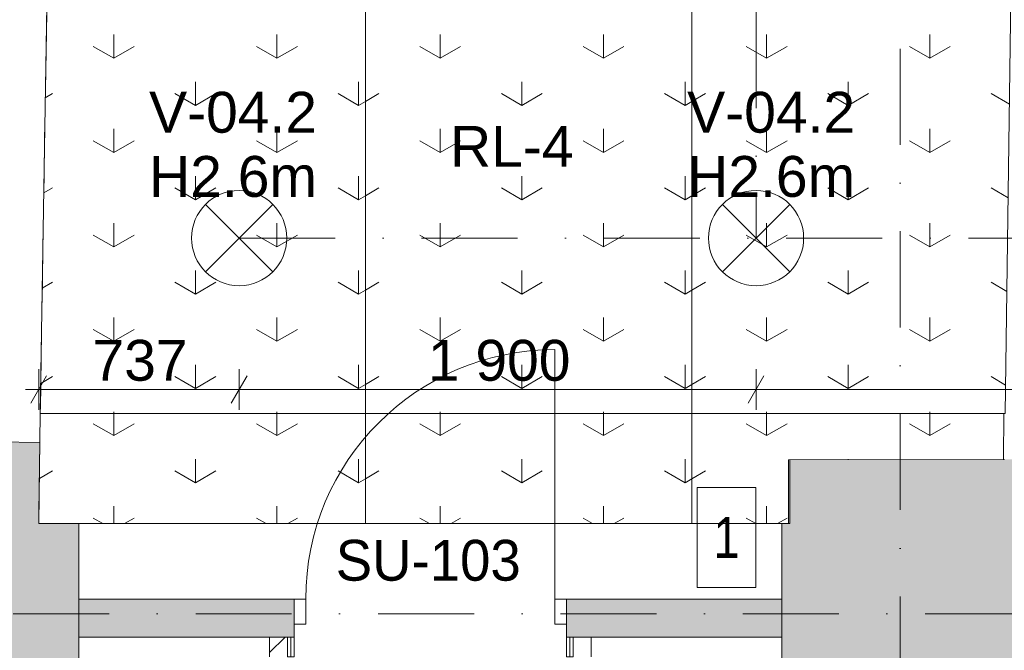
# Model space of a CAD drawing. Header units: millimetres. Extents: x -2532 to 181134, y -4151 to 53885.
# Tile 59 of 165: x 4455 to 8074, y 13761 to 16077. Entities that reach past the tile are written whole.
import ezdxf
from ezdxf.enums import TextEntityAlignment as Align

# ---------------------------------------------------------------- set-up
doc = ezdxf.new("R2010")
doc.units = ezdxf.units.MM
doc.header["$MEASUREMENT"] = 0
for name, pattern in [('Dot & Dashed', [670.277762, 352.777767, -176.388884, 0, -141.111112]), ('Hidden Line', [391.222223, 282.222223, -109]), ('Wipeout_Contour', [1000, 0, -1000])]:
    doc.linetypes.add(name, pattern=pattern)
for name, color, linetype in [('AR - Seinad SS 2', 7, 'Continuous'), ('AR - Seinad SS.ol', 7, 'Continuous'), ('AR - Teljed', 7, 'Continuous'), ('ARCHICAD Windows', 7, 'Continuous'), ('New_AR - Seinad SS 2', 7, 'Continuous'), ('New_ARCHICAD Door Markers', 7, 'Continuous'), ('New_SA - ripplaed', 7, 'Continuous'), ('SA - tähistused - laeviimistlus', 7, 'Continuous'), ('SA - tähistused - valgustus', 7, 'Continuous'), ('SA - valgustid', 7, 'Continuous'), ('Tsoonid - Neto', 7, 'Continuous')]:
    doc.layers.add(name, color=color, linetype=linetype)
for name, color, linetype, lineweight in [('AR - Seinad SS 2_Pen_No__221', 252, 'Continuous', 13), ('AR - Seinad SS.ol_Pen_No__221', 252, 'Continuous', 13), ('AR - Teljed_Pen_No__4', 8, 'Continuous', 13), ('ARCHICAD Doors_Pen_No__221', 252, 'Continuous', 13), ('ARCHICAD Windows_Pen_No__221', 252, 'Continuous', 13), ('ARCHICAD Zone Stamps_Pen_No__6', 7, 'Continuous', 5), ('Märkused - Muinsuskaitselised väärtused_Pen_No__20', 1, 'Continuous', 13), ('New_AR - Seinad SS 2_Pen_No__207', 5, 'Continuous', 13), ('New_ARCHICAD Door Markers_Pen_No__7', 7, 'Continuous', 13), ('New_ARCHICAD Doors_Pen_No__207', 5, 'Continuous', 13), ('New_SA - ripplaed_Pen_No__207', 5, 'Continuous', 9), ('SA - tähistused - laeviimistlus_Pen_No__211', 214, 'Continuous', 15), ('SA - tähistused - valgustus_Pen_No__105', 30, 'Continuous', 5), ('SA - valgustid_Pen_No__105', 30, 'Continuous', 5)]:
    doc.layers.add(name, color=color, linetype=linetype, lineweight=lineweight)
doc.styles.add('GENERATED_STYLE_1', font='txt')
doc.styles.add('GENERATED_STYLE_2', font='txt')
doc.styles.add('GENERATED_STYLE_3', font='txt')
doc.styles.add('GENERATED_STYLE_4', font='txt')
doc.dimstyles.new('GENERATED_STYLE__2', dxfattribs={"dimtxt": 150, "dimasz": 76, "dimexe": 0.18, "dimexo": 0.0625, "dimgap": 0.09, "dimtad": 1, "dimtih": 1, "dimtoh": 1, "dimdec": 0, "dimzin": 0, "dimdsep": 46, "dimtxsty": 'GENERATED_STYLE_3', "dimblk": 'ARROWHEAD_2', "dimblk1": 'ARROWHEAD_2', "dimblk2": 'ARROWHEAD_2', "dimcen": 0.09, "dimse1": 1, "dimse2": 1, "dimclrd": 256, "dimclre": 256, "dimclrt": 256, "dimadec": 0, "dimazin": 0, "dimtfac": 1, "dimtdec": 4, "dimtmove": 0, "dimatfit": 3, "dimfxl": 0, "dimtolj": 1, "dimtzin": 0, "dimarcsym": 0})
pattern_1 = [(90, (0, 0), (-600, 0), [86.603, -259.808]), (90, (300, 173.2), (-600, 0), [86.603, -259.808]), (30, (0, 0), (-300, 519.615), [86.603, -259.808]), (30, (0, 346.4), (-300, 519.615), [86.603, -259.808]), (150, (0, 0), (300, 519.615), [86.603, -259.808]), (150, (0, 346.4), (300, 519.615), [86.603, -259.808])]
pattern_2 = [(0, (0, 0), (0, 75), [0, -75])]
pattern_3 = [(45, (0, 0), (-159.099, 159.099), []), (45, (-53.03, 53.03), (-159.099, 159.099), [])]

# ---------------------------------------------------------------- blocks, each defined once
blk = doc.blocks.new('Slab_202_1', base_point=(8070.5, 14461.7))
at = {"layer": 'New_SA - ripplaed_Pen_No__207', "linetype": 'Continuous'}
h = blk.add_hatch(dxfattribs=at)
h.set_pattern_fill('Grass_0001', color=256, style=0, pattern_type=2)
h.set_pattern_definition(pattern_1)
h.paths.add_polyline_path([(8070.5, 14461.7), (8072.8, 14631.1), (6925.4, 14631.1), (6925.4, 14226.2), (7280.7, 14226.2), (7280.4, 14460.6)])
at = {"layer": 'New_SA - ripplaed_Pen_No__207', "linetype": 'Continuous', "flags": 128}
blk.add_lwpolyline([(8070.5, 14461.7), (8072.8, 14631.1), (6925.4, 14631.1), (6925.4, 14226.2), (7280.7, 14226.2), (7280.4, 14460.6)], close=True, dxfattribs=at)
blk = doc.blocks.new('Slab_203_1', base_point=(6925.4, 14226.2))
at = {"layer": 'New_SA - ripplaed_Pen_No__207', "linetype": 'Continuous'}
h = blk.add_hatch(dxfattribs=at)
h.set_pattern_fill('Grass_0001', color=256, style=0, pattern_type=2)
h.set_pattern_definition(pattern_1)
h.paths.add_polyline_path([(6925.4, 14226.2), (6925.4, 14631.1), (5725.4, 14631.1), (5725.4, 14226.2)])
at = {"layer": 'New_SA - ripplaed_Pen_No__207', "linetype": 'Continuous', "flags": 128}
blk.add_lwpolyline([(6925.4, 14226.2), (6925.4, 14631.1), (5725.4, 14631.1), (5725.4, 14226.2)], close=True, dxfattribs=at)
blk = doc.blocks.new('Slab_204_1', base_point=(4559.2, 16431.1))
at = {"layer": 'New_SA - ripplaed_Pen_No__207', "linetype": 'Continuous'}
h = blk.add_hatch(dxfattribs=at)
h.set_pattern_fill('Grass_0001', color=256, style=0, pattern_type=2)
h.set_pattern_definition(pattern_1)
h.paths.add_polyline_path([(4559.2, 16431.1), (4530.4, 14631.1), (5725.4, 14631.1), (5725.4, 16431.1), (5343.2, 16431.1)])
at = {"layer": 'New_SA - ripplaed_Pen_No__207', "linetype": 'Continuous', "flags": 128}
blk.add_lwpolyline([(4559.2, 16431.1), (4530.4, 14631.1), (5725.4, 14631.1), (5725.4, 16431.1), (5343.2, 16431.1)], close=True, dxfattribs=at)
blk = doc.blocks.new('Slab_205_1', base_point=(5725.4, 14631.1))
at = {"layer": 'New_SA - ripplaed_Pen_No__207', "linetype": 'Continuous'}
h = blk.add_hatch(dxfattribs=at)
h.set_pattern_fill('Grass_0001', color=256, style=0, pattern_type=2)
h.set_pattern_definition(pattern_1)
h.paths.add_polyline_path([(5725.4, 14631.1), (6925.4, 14631.1), (6925.4, 16431.1), (5725.4, 16431.1)])
at = {"layer": 'New_SA - ripplaed_Pen_No__207', "linetype": 'Continuous', "flags": 128}
blk.add_lwpolyline([(5725.4, 14631.1), (6925.4, 14631.1), (6925.4, 16431.1), (5725.4, 16431.1)], close=True, dxfattribs=at)
blk = doc.blocks.new('Slab_206_1', base_point=(6925.4, 14631.1))
at = {"layer": 'New_SA - ripplaed_Pen_No__207', "linetype": 'Continuous'}
h = blk.add_hatch(dxfattribs=at)
h.set_pattern_fill('Grass_0001', color=256, style=0, pattern_type=2)
h.set_pattern_definition(pattern_1)
h.paths.add_polyline_path([(6925.4, 14631.1), (8077.5, 14631.1), (8101.5, 16431.1), (6925.4, 16431.1)])
at = {"layer": 'New_SA - ripplaed_Pen_No__207', "linetype": 'Continuous', "flags": 128}
blk.add_lwpolyline([(6925.4, 14631.1), (8077.5, 14631.1), (8101.5, 16431.1), (6925.4, 16431.1)], close=True, dxfattribs=at)
blk = doc.blocks.new('Slab_207_1', base_point=(4525.4, 14226.2))
at = {"layer": 'New_SA - ripplaed_Pen_No__207', "linetype": 'Continuous'}
h = blk.add_hatch(dxfattribs=at)
h.set_pattern_fill('Grass_0001', color=256, style=0, pattern_type=2)
h.set_pattern_definition(pattern_1)
h.paths.add_polyline_path([(4525.4, 14226.2), (5725.4, 14226.2), (5725.4, 14631.1), (4530.4, 14631.1)])
at = {"layer": 'New_SA - ripplaed_Pen_No__207', "linetype": 'Continuous', "flags": 128}
blk.add_lwpolyline([(4525.4, 14226.2), (5725.4, 14226.2), (5725.4, 14631.1), (4530.4, 14631.1)], close=True, dxfattribs=at)
blk = doc.blocks.new('New Door 9')
at = {"layer": 'ARCHICAD Doors_Pen_No__221', "linetype": 'Continuous'}
blk.add_hatch(color=256, dxfattribs=at).paths.add_polyline_path([(1104.8, -170), (-1104.8, -170), (-1104.8, -620), (1104.8, -620)])
for p, q in [((-1104.8, -170), (-1104.8, 0)), ((1104.8, 0), (1104.8, -170)), ((1104.8, -170), (-1104.8, -170)), ((-1104.8, -620), (1104.8, -620))]:
    blk.add_line(p, q, dxfattribs=at)
blk = doc.blocks.new('Wall_20_1', base_point=(1736.4, 14266.2))
at = {"layer": 'AR - Seinad SS.ol_Pen_No__221', "linetype": 'Continuous'}
for points in [[(1747.5, 13646.2), (1747.5, 14266.2), (1736.4, 14266.2), (1735.7, 13646.2)], [(4524.6, 13646.2), (4524.6, 14266.2), (3957.2, 14266.2), (3957.2, 13646.2)]]:
    blk.add_hatch(color=256, dxfattribs=at).paths.add_polyline_path(points)
at = {"layer": 'AR - Seinad SS.ol_Pen_No__221', "linetype": 'Continuous', "flags": 128}
for points in [[(1747.5, 14266.2), (1736.4, 14266.2)], [(4074.5, 14266.2), (3957.2, 14266.2)], [(4524.6, 14226.2), (4524.6, 14266.2)], [(1735.7, 13646.2), (1747.5, 13646.2)], [(3957.2, 13646.2), (4524.6, 13646.2)]]:
    blk.add_lwpolyline(points, dxfattribs=at)
at = {"layer": 'ARCHICAD Doors_Pen_No__221', "linetype": 'Continuous', "zscale": 1000, "rotation": 180}
blk.add_blockref('New Door 9', (2852.3, 13646.2), dxfattribs=at)
blk = doc.blocks.new('Ellipse Top Window Opening 22')
at = {"layer": 'ARCHICAD Windows_Pen_No__221', "linetype": 'Hidden Line'}
for p, q in [((-985, 450), (985, 450)), ((-985, 0), (985, 0))]:
    blk.add_line(p, q, dxfattribs=at)
at = {"layer": 'ARCHICAD Windows_Pen_No__221', "linetype": 'Continuous'}
for p, q in [((-985, 0), (-985, 450)), ((985, 0), (985, 450))]:
    blk.add_line(p, q, dxfattribs=at)
blk = doc.blocks.new('Wall_21_1', base_point=(4524.6, 14266.2))
at = {"layer": 'AR - Seinad SS.ol_Pen_No__221', "linetype": 'Continuous'}
for points in [[(4115, 16796.4), (4110.2, 16501), (4560.2, 16493.8), (4565, 16794.6)], [(4074.5, 14266.2), (4524.6, 14266.2), (4528.7, 14524), (4078.8, 14531.2)]]:
    blk.add_hatch(color=256, dxfattribs=at).paths.add_polyline_path(points)
for p, q in [((4560.2, 16493.8), (4110.2, 16501)), ((4528.7, 14524), (4078.8, 14531.2))]:
    blk.add_line(p, q, dxfattribs=at)
at = {"layer": 'AR - Seinad SS.ol_Pen_No__221', "linetype": 'Continuous', "flags": 128}
for points in [[(4115, 16796.4), (4110.2, 16501)], [(4560.2, 16493.8), (4565, 16794.6)], [(4078.8, 14531.2), (4074.5, 14266.2)], [(4524.6, 14266.2), (4528.7, 14524)]]:
    blk.add_lwpolyline(points, dxfattribs=at)
at = {"layer": 'ARCHICAD Windows', "linetype": 'Continuous', "xscale": -1, "zscale": 1000, "rotation": 89.08446811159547}
blk.add_blockref('Ellipse Top Window Opening 22', (4544.4, 15508.9), dxfattribs=at)
blk = doc.blocks.new('New Door 6')
at = {"layer": 'ARCHICAD Doors_Pen_No__221', "linetype": 'Continuous'}
for p, q in [((-1292.5, 0), (-1292.5, -580)), ((1292.5, -580), (1292.5, 0))]:
    blk.add_line(p, q, dxfattribs=at)
blk = doc.blocks.new('Wall_22_1', base_point=(4524.6, 14266.2))
at = {"layer": 'AR - Seinad SS.ol_Pen_No__221', "linetype": 'Continuous'}
for points in [[(4671.7, 13646.2), (4671.7, 14226.2), (4524.6, 14226.2), (4524.6, 13646.2)], [(7286.3, 13646.2), (7285.5, 14226.2), (7256.6, 14226.2), (7256.6, 13646.2)]]:
    blk.add_hatch(color=256, dxfattribs=at).paths.add_polyline_path(points)
at = {"layer": 'AR - Seinad SS.ol_Pen_No__221', "linetype": 'Continuous', "flags": 128}
for points in [[(4671.7, 14226.2), (4524.6, 14226.2)], [(7285.5, 14226.2), (7256.6, 14226.2)], [(4524.6, 13646.2), (4671.7, 13646.2)], [(7256.6, 13646.2), (7286.3, 13646.2)]]:
    blk.add_lwpolyline(points, dxfattribs=at)
at = {"layer": 'ARCHICAD Doors_Pen_No__221', "linetype": 'Continuous', "xscale": -1, "zscale": 1000}
blk.add_blockref('New Door 6', (5964.1, 14226.2), dxfattribs=at)
blk = doc.blocks.new('D Marker 22[1]_1', base_point=(5964.1, 13949.2))
at = {"layer": 'New_ARCHICAD Door Markers_Pen_No__7', "style": 'GENERATED_STYLE_1'}
blk.add_attdef('AC_WIDO_ID', text='', height=150, dxfattribs=at).set_placement((5616.5, 13971.6), align=Align.BOTTOM_LEFT)
blk = doc.blocks.new('Door 22[1]_1')
at = {"layer": 'New_ARCHICAD Doors_Pen_No__207', "linetype": 'Continuous'}
for p, q in [((6422.1, 13949.2), (6422.1, 14865.2)), ((5464.1, 13949.2), (5427.1, 13949.2)), ((5464.1, 13949.2), (5427.1, 13949.2)), ((5506.1, 13949.2), (5464.1, 13949.2)), ((5464.1, 13949.2), (5464.1, 13857.2)), ((5464.1, 13949.2), (5464.1, 13857.2)), ((5464.1, 13949.2), (5464.1, 13857.2)), ((5506.1, 13857.2), (5506.1, 13949.2)), ((6464.1, 13949.2), (6422.1, 13949.2)), ((6422.1, 13949.2), (6422.1, 13857.2)), ((6464.1, 13857.2), (6464.1, 13949.2)), ((6464.1, 13949.2), (6464.1, 13857.2)), ((6464.1, 13949.2), (6464.1, 13857.2)), ((6464.1, 13949.2), (6501.1, 13949.2)), ((6464.1, 13949.2), (6501.1, 13949.2)), ((5464.1, 13857.2), (5506.1, 13857.2)), ((5464.1, 13857.2), (5464.1, 13809.2)), ((6422.1, 13857.2), (6464.1, 13857.2)), ((6464.1, 13857.2), (6464.1, 13809.2))]:
    blk.add_line(p, q, dxfattribs=at)
blk.add_arc((6422.1, 13949.2), 916, 90, 180, dxfattribs=at)
at = {"layer": 'New_ARCHICAD Door Markers'}
ref = blk.add_blockref('D Marker 22[1]_1', (5964.1, 13949.2), dxfattribs=at)
ref.add_attrib('AC_WIDO_ID', 'SU-103', dxfattribs={"layer": 'New_ARCHICAD Door Markers_Pen_No__7', "color": 7, "height": 150, "style": 'GENERATED_STYLE_1'}).set_placement((5616.5, 13971.6), align=Align.BOTTOM_LEFT)
blk = doc.blocks.new('Wall_24_1', base_point=(4671.7, 13809.2))
at = {"layer": 'AR - Seinad SS 2_Pen_No__221', "linetype": 'Continuous'}
for points in [[(4671.7, 13809.2), (5464.1, 13809.2), (5464.1, 13949.2), (4671.7, 13949.2)], [(6464.1, 13949.2), (6464.1, 13809.2), (7256.6, 13809.2), (7256.6, 13949.2)]]:
    blk.add_hatch(color=256, dxfattribs=at).paths.add_polyline_path(points)
for p, q in [((5464.1, 13949.2), (5427.1, 13949.2)), ((5464.1, 13949.2), (5464.1, 13857.2)), ((6464.1, 13949.2), (6501.1, 13949.2)), ((6464.1, 13949.2), (6464.1, 13857.2)), ((5464.1, 13857.2), (5464.1, 13809.2)), ((6464.1, 13857.2), (6464.1, 13809.2))]:
    blk.add_line(p, q, dxfattribs=at)
at = {"layer": 'AR - Seinad SS 2_Pen_No__221', "linetype": 'Continuous', "flags": 128}
for points in [[(5464.1, 13949.2), (4671.7, 13949.2)], [(4671.7, 13949.2), (4671.7, 13809.2)], [(7256.6, 13949.2), (6464.1, 13949.2)], [(7256.6, 13809.2), (7256.6, 13949.2)], [(4671.7, 13809.2), (5464.1, 13809.2)], [(6464.1, 13809.2), (7256.6, 13809.2)]]:
    blk.add_lwpolyline(points, dxfattribs=at)
at = {"layer": 'New_ARCHICAD Doors_Pen_No__207', "linetype": 'Continuous'}
blk.add_blockref('Door 22[1]_1', (0, 0), dxfattribs=at)
blk = doc.blocks.new('Wall_25_1', base_point=(7286.3, 13646.2))
at = {"layer": 'AR - Seinad SS.ol_Pen_No__221', "linetype": 'Continuous'}
blk.add_hatch(color=256, dxfattribs=at).paths.add_polyline_path([(7286.3, 13646.2), (8796.5, 13648.3), (8795.4, 14462.7), (7285.1, 14460.6)])
at = {"layer": 'AR - Seinad SS.ol_Pen_No__221', "linetype": 'Continuous', "flags": 128}
for points in [[(8075.3, 14461.7), (7285.1, 14460.6)], [(7285.1, 14460.6), (7285.5, 14226.2)], [(8795.5, 14368.3), (8795.4, 14462.7)], [(7286.3, 13646.2), (7392, 13646.3)], [(7962, 13647.1), (8796.5, 13648.3)]]:
    blk.add_lwpolyline(points, dxfattribs=at)
blk = doc.blocks.new('Wall_319_1', base_point=(5373.1, 13737.2))
at = {"linetype": 'Wipeout_Contour', "ltscale": 59260.294509}
blk.add_wipeout([(5464.1, 13737.2), (5464.1, 13809.2), (5451.1, 13809.2), (5451.1, 13737.2)], dxfattribs=at).dxf.layer = 'New_AR - Seinad SS 2'
at = {"layer": 'New_AR - Seinad SS 2_Pen_No__207', "linetype": 'Continuous'}
h = blk.add_hatch(dxfattribs=at)
h.set_pattern_fill('Gypsum_0001', color=256, style=0, pattern_type=2)
h.set_pattern_definition(pattern_2)
h.paths.add_polyline_path([(5464.1, 13737.2), (5464.1, 13809.2), (5451.1, 13809.2), (5451.1, 13737.2)])
at = {"linetype": 'Wipeout_Contour', "ltscale": 59241.892727}
blk.add_wipeout([(5451.1, 13737.2), (5451.1, 13809.2), (5439.1, 13809.2), (5439.1, 13737.2)], dxfattribs=at).dxf.layer = 'New_AR - Seinad SS 2'
at = {"layer": 'New_AR - Seinad SS 2_Pen_No__207', "linetype": 'Continuous'}
h = blk.add_hatch(dxfattribs=at)
h.set_pattern_fill('Gypsum_0001', color=256, style=0, pattern_type=2)
h.set_pattern_definition(pattern_2)
h.paths.add_polyline_path([(5451.1, 13737.2), (5451.1, 13809.2), (5439.1, 13809.2), (5439.1, 13737.2)])
at = {"layer": 'New_AR - Seinad SS 2_Pen_No__207', "linetype": 'Continuous', "flags": 128}
blk.add_lwpolyline([(5464.1, 13737.2), (5464.1, 13809.2)], dxfattribs=at)
at = {"linetype": 'Wipeout_Contour', "ltscale": 59184.838184}
blk.add_wipeout([(5439.1, 13737.2), (5439.1, 13809.2), (5373.1, 13809.2), (5373.1, 13737.2)], dxfattribs=at).dxf.layer = 'New_AR - Seinad SS 2'
at = {"layer": 'New_AR - Seinad SS 2_Pen_No__207', "linetype": 'Continuous'}
h = blk.add_hatch(dxfattribs=at)
h.set_pattern_fill('Steel_0001', color=256, style=0, pattern_type=2)
h.set_pattern_definition(pattern_3)
h.paths.add_polyline_path([(5439.1, 13737.2), (5439.1, 13809.2), (5373.1, 13809.2), (5373.1, 13737.2)])
for p, q in [((5439.1, 13737.2), (5439.1, 13809.2)), ((5451.1, 13737.2), (5451.1, 13809.2))]:
    blk.add_line(p, q, dxfattribs=at)
at = {"layer": 'New_AR - Seinad SS 2_Pen_No__207', "linetype": 'Continuous', "flags": 128}
for points in [[(5464.1, 13809.2), (5373.1, 13809.2)], [(5373.1, 13809.2), (5373.1, 13737.2)], [(5439.1, 13737.2), (5464.1, 13737.2)]]:
    blk.add_lwpolyline(points, dxfattribs=at)
blk = doc.blocks.new('Wall_321_1', base_point=(6555.1, 13737.2))
at = {"linetype": 'Wipeout_Contour', "ltscale": 60869.67259}
blk.add_wipeout([(6464.1, 13809.2), (6464.1, 13737.2), (6477.1, 13737.2), (6477.1, 13809.2)], dxfattribs=at).dxf.layer = 'New_AR - Seinad SS 2'
at = {"layer": 'New_AR - Seinad SS 2_Pen_No__207', "linetype": 'Continuous'}
h = blk.add_hatch(dxfattribs=at)
h.set_pattern_fill('Gypsum_0001', color=256, style=0, pattern_type=2)
h.set_pattern_definition(pattern_2)
h.paths.add_polyline_path([(6464.1, 13809.2), (6464.1, 13737.2), (6477.1, 13737.2), (6477.1, 13809.2)])
at = {"linetype": 'Wipeout_Contour', "ltscale": 60890.949498}
blk.add_wipeout([(6477.1, 13809.2), (6477.1, 13737.2), (6489.1, 13737.2), (6489.1, 13809.2)], dxfattribs=at).dxf.layer = 'New_AR - Seinad SS 2'
at = {"layer": 'New_AR - Seinad SS 2_Pen_No__207', "linetype": 'Continuous'}
h = blk.add_hatch(dxfattribs=at)
h.set_pattern_fill('Gypsum_0001', color=256, style=0, pattern_type=2)
h.set_pattern_definition(pattern_2)
h.paths.add_polyline_path([(6477.1, 13809.2), (6477.1, 13737.2), (6489.1, 13737.2), (6489.1, 13809.2)])
at = {"layer": 'New_AR - Seinad SS 2_Pen_No__207', "linetype": 'Continuous', "flags": 128}
blk.add_lwpolyline([(6464.1, 13809.2), (6464.1, 13737.2)], dxfattribs=at)
at = {"linetype": 'Wipeout_Contour', "ltscale": 60957.662843}
blk.add_wipeout([(6489.1, 13809.2), (6489.1, 13737.2), (6555.1, 13737.2), (6555.1, 13809.2)], dxfattribs=at).dxf.layer = 'New_AR - Seinad SS 2'
at = {"layer": 'New_AR - Seinad SS 2_Pen_No__207', "linetype": 'Continuous'}
h = blk.add_hatch(dxfattribs=at)
h.set_pattern_fill('Steel_0001', color=256, style=0, pattern_type=2)
h.set_pattern_definition(pattern_3)
h.paths.add_polyline_path([(6489.1, 13809.2), (6489.1, 13737.2), (6555.1, 13737.2), (6555.1, 13809.2)])
for p, q in [((6477.1, 13809.2), (6477.1, 13737.2)), ((6489.1, 13809.2), (6489.1, 13737.2))]:
    blk.add_line(p, q, dxfattribs=at)
at = {"layer": 'New_AR - Seinad SS 2_Pen_No__207', "linetype": 'Continuous', "flags": 128}
for points in [[(6555.1, 13809.2), (6464.1, 13809.2)], [(6555.1, 13737.2), (6555.1, 13809.2)], [(6464.1, 13737.2), (6489.1, 13737.2)]]:
    blk.add_lwpolyline(points, dxfattribs=at)
blk = doc.blocks.new('Standard grid marker')
at = {"layer": 'AR - Teljed_Pen_No__4', "linetype": 'Dot & Dashed'}
blk.add_line((1000, 0), (44867.9, 0), dxfattribs=at)
at = {"layer": 'AR - Teljed_Pen_No__4', "style": 'GENERATED_STYLE_1'}
for tag, p in [('AC_MarkerText_1_0', (-300, 14.3)), ('AC_MarkerText_1_1', (46167.9, 14.3))]:
    blk.add_attdef(tag, text='', height=250, dxfattribs=at).set_placement(p, align=Align.MIDDLE_CENTER)
blk = doc.blocks.new('Standard grid marker_5')
at = {"layer": 'AR - Teljed_Pen_No__4', "linetype": 'Dot & Dashed'}
blk.add_line((1000, 0), (22784, 0), dxfattribs=at)
at = {"layer": 'AR - Teljed_Pen_No__4', "style": 'GENERATED_STYLE_1'}
blk.add_attdef('AC_MarkerText_1', text='', height=250, rotation=270, dxfattribs=at).set_placement((-300, 12.1), align=Align.MIDDLE_CENTER)
blk = doc.blocks.new('Pendant Lamp 22')
at = {"layer": 'SA - valgustid_Pen_No__105', "linetype": 'Continuous'}
for p, q in [((-123.7, 123.7), (123.7, -123.7)), ((-123.7, -123.7), (123.7, 123.7))]:
    blk.add_line(p, q, dxfattribs=at)
for start, end in [(0, 180), (180, 0)]:
    blk.add_arc((0, 0), 175, start, end, dxfattribs=at)
blk = doc.blocks.new('*D2161')
at = {"layer": 'SA - tähistused - valgustus_Pen_No__105', "linetype": 'Continuous'}
for p, q in [((4553.4, 14768.8), (4495.7, 14668.8)), ((4524.6, 14643.8), (4524.6, 14793.8)), ((5290.3, 14768.8), (5232.6, 14668.8)), ((5261.5, 14643.8), (5261.5, 14793.8)), ((4475.7, 14718.8), (4524.6, 14718.8)), ((4524.6, 14718.8), (5261.5, 14718.8))]:
    blk.add_line(p, q, dxfattribs=at)
at = {"layer": 'SA - tähistused - valgustus_Pen_No__105', "insert": (4722.3, 14748.8), "char_height": 150, "attachment_point": 7, "style": 'GENERATED_STYLE_3'}
blk.add_mtext('\\A1;{\\pql;\\fArial|b0|i0|c0|p34;737}', dxfattribs=at)
blk = doc.blocks.new('ARROWHEAD_2')
at = {"linetype": 'Continuous'}
for p, q in [((-0.378, -0.655), (0.378, 0.655)), ((0, 0), (-1, 0))]:
    blk.add_line(p, q, dxfattribs=at)
blk = doc.blocks.new('*D2162')
at = {"layer": 'SA - tähistused - valgustus_Pen_No__105', "linetype": 'Continuous'}
for p, q in [((5290.3, 14768.8), (5232.6, 14668.8)), ((5261.5, 14643.8), (5261.5, 14793.8)), ((7190.3, 14768.8), (7132.6, 14668.8)), ((7161.5, 14643.8), (7161.5, 14793.8)), ((5261.5, 14718.8), (7161.5, 14718.8))]:
    blk.add_line(p, q, dxfattribs=at)
at = {"layer": 'SA - tähistused - valgustus_Pen_No__105', "insert": (5955, 14748.8), "char_height": 150, "attachment_point": 7, "style": 'GENERATED_STYLE_3'}
blk.add_mtext('\\A1;{\\pql;\\fArial|b0|i0|c0|p34;1\xa0900}', dxfattribs=at)
blk = doc.blocks.new('*D2163')
at = {"layer": 'SA - tähistused - valgustus_Pen_No__105', "linetype": 'Continuous'}
for p, q in [((7190.3, 14768.8), (7132.6, 14668.8)), ((7161.5, 14643.8), (7161.5, 14793.8)), ((10290.8, 14768.8), (10233.1, 14668.8)), ((10262, 14643.8), (10262, 14793.8)), ((7161.5, 14718.8), (10262, 14718.8))]:
    blk.add_line(p, q, dxfattribs=at)
at = {"layer": 'SA - tähistused - valgustus_Pen_No__105', "insert": (8455.3, 14748.8), "char_height": 150, "attachment_point": 7, "style": 'GENERATED_STYLE_3'}
blk.add_mtext('\\A1;{\\pql;\\fArial|b0|i0|c0|p34;3\xa0100}', dxfattribs=at)
blk = doc.blocks.new('Label_118_1', base_point=(5261.5, 15274.8))
at = {"layer": 'SA - tähistused - valgustus_Pen_No__105', "char_height": 150, "attachment_point": 1, "style": 'GENERATED_STYLE_3'}
for s, insert in [('\\A1;{\\pql;\\pt0,105000;\\fArial|b0|i0|c0|p34;V-04.2\\fArial|b0|i0|c0|p34;\\A1{\\H.66x;\\S^  ;}\\fArial|b0|i0|c0|p34;\\fArial|b0|i0|c0|p34;\\A1{\\H.66x;\\S^  ;}\\fArial|b0|i0|c0|p34; \\fArial|b0|i0|c0|p34;\\fArial|b0|i0|c0|p34;\\fArial|b0|i0|c0|p34;\\fArial|b0|i0|c0|p34;\\fArial|b0|i0|c0|p34;\\fArial|b0|i0|c0|p34;\\fArial|b0|i0|c0|p34;\\fArial|b0|i0|c0|p34;\\fArial|b0|i0|c0|p34;\\fArial|b0|i0|c0|p34;\\fArial|b0|i0|c0|p34;\\fArial|b0|i0|c0|p34;\\fArial|b0|i0|c0|p34;\\fArial|b0|i0|c0|p34;\\fArial|b0|i0|c0|p34;\\fArial|b0|i0|c0|p34;\\fArial|b0|i0|c0|p34;\\fArial|b0|i0|c0|p34;\\fArial|b0|i0|c0|p34;\\fArial|b0|i0|c0|p34;\\fArial|b0|i0|c0|p34;\\fArial|b0|i0|c0|p34;\\fArial|b0|i0|c0|p34;\\fArial|b0|i0|c0|p34;\\fArial|b0|i0|c0|p34;\\fArial|b0|i0|c0|p34;\\fArial|b0|i0|c0|p34;\\fArial|b0|i0|c0|p34;\\fArial|b0|i0|c0|p34;\\fArial|b0|i0|c0|p34;\\fArial|b0|i0|c0|p34;\\fArial|b0|i0|c0|p34;\\fArial|b0|i0|c0|p34;\\fArial|b0|i0|c0|p34;\\fArial|b0|i0|c0|p34;\\fArial|b0|i0|c0|p34;\\fArial|b0|i0|c0|p34;\\fArial|b0|i0|c0|p34;\\fArial|b0|i0|c0|p34;\\fArial|b0|i0|c0|p34;\\fArial|b0|i0|c0|p34;\\fArial|b0|i0|c0|p34;\\fArial|b0|i0|c0|p34;}', (4930.3, 15812)), ('\\A1;{\\pql;\\pt0,105000;\\fArial|b0|i0|c0|p34;H2.6m \\fArial|b0|i0|c0|p34;\\A1{\\H.66x;\\S^  ;}\\fArial|b0|i0|c0|p34;\\fArial|b0|i0|c0|p34;\\A1{\\H.66x;\\S^  ;}\\fArial|b0|i0|c0|p34;\\fArial|b0|i0|c0|p34;\\fArial|b0|i0|c0|p34;\\fArial|b0|i0|c0|p34;\\fArial|b0|i0|c0|p34;\\fArial|b0|i0|c0|p34;\\fArial|b0|i0|c0|p34;\\fArial|b0|i0|c0|p34;\\fArial|b0|i0|c0|p34;\\fArial|b0|i0|c0|p34;\\fArial|b0|i0|c0|p34;\\fArial|b0|i0|c0|p34;\\fArial|b0|i0|c0|p34;\\fArial|b0|i0|c0|p34;\\fArial|b0|i0|c0|p34;\\fArial|b0|i0|c0|p34;\\fArial|b0|i0|c0|p34;\\fArial|b0|i0|c0|p34;\\fArial|b0|i0|c0|p34;\\fArial|b0|i0|c0|p34;\\fArial|b0|i0|c0|p34;\\fArial|b0|i0|c0|p34;\\fArial|b0|i0|c0|p34;\\fArial|b0|i0|c0|p34;\\fArial|b0|i0|c0|p34;\\fArial|b0|i0|c0|p34;\\fArial|b0|i0|c0|p34;\\fArial|b0|i0|c0|p34;\\fArial|b0|i0|c0|p34;\\fArial|b0|i0|c0|p34;\\fArial|b0|i0|c0|p34;\\fArial|b0|i0|c0|p34;\\fArial|b0|i0|c0|p34;\\fArial|b0|i0|c0|p34;\\fArial|b0|i0|c0|p34;\\fArial|b0|i0|c0|p34;\\fArial|b0|i0|c0|p34;\\fArial|b0|i0|c0|p34;\\fArial|b0|i0|c0|p34;\\fArial|b0|i0|c0|p34;\\fArial|b0|i0|c0|p34;\\fArial|b0|i0|c0|p34;\\fArial|b0|i0|c0|p34;\\fArial|b0|i0|c0|p34;}', (4930.3, 15576.3))]:
    blk.add_mtext(s, dxfattribs=dict(at, insert=insert))
blk = doc.blocks.new('Label_119_1', base_point=(7239.5, 15274.8))
at = {"layer": 'SA - tähistused - valgustus_Pen_No__105', "char_height": 150, "attachment_point": 1, "style": 'GENERATED_STYLE_3'}
for s, insert in [('\\A1;{\\pql;\\pt0,105000;\\fArial|b0|i0|c0|p34;V-04.2\\fArial|b0|i0|c0|p34;\\A1{\\H.66x;\\S^  ;}\\fArial|b0|i0|c0|p34;\\fArial|b0|i0|c0|p34;\\A1{\\H.66x;\\S^  ;}\\fArial|b0|i0|c0|p34; \\fArial|b0|i0|c0|p34;\\fArial|b0|i0|c0|p34;\\fArial|b0|i0|c0|p34;\\fArial|b0|i0|c0|p34;\\fArial|b0|i0|c0|p34;\\fArial|b0|i0|c0|p34;\\fArial|b0|i0|c0|p34;\\fArial|b0|i0|c0|p34;\\fArial|b0|i0|c0|p34;\\fArial|b0|i0|c0|p34;\\fArial|b0|i0|c0|p34;\\fArial|b0|i0|c0|p34;\\fArial|b0|i0|c0|p34;\\fArial|b0|i0|c0|p34;\\fArial|b0|i0|c0|p34;\\fArial|b0|i0|c0|p34;\\fArial|b0|i0|c0|p34;\\fArial|b0|i0|c0|p34;\\fArial|b0|i0|c0|p34;\\fArial|b0|i0|c0|p34;\\fArial|b0|i0|c0|p34;\\fArial|b0|i0|c0|p34;\\fArial|b0|i0|c0|p34;\\fArial|b0|i0|c0|p34;\\fArial|b0|i0|c0|p34;\\fArial|b0|i0|c0|p34;\\fArial|b0|i0|c0|p34;\\fArial|b0|i0|c0|p34;\\fArial|b0|i0|c0|p34;\\fArial|b0|i0|c0|p34;\\fArial|b0|i0|c0|p34;\\fArial|b0|i0|c0|p34;\\fArial|b0|i0|c0|p34;\\fArial|b0|i0|c0|p34;\\fArial|b0|i0|c0|p34;\\fArial|b0|i0|c0|p34;\\fArial|b0|i0|c0|p34;\\fArial|b0|i0|c0|p34;\\fArial|b0|i0|c0|p34;\\fArial|b0|i0|c0|p34;\\fArial|b0|i0|c0|p34;\\fArial|b0|i0|c0|p34;\\fArial|b0|i0|c0|p34;}', (6908.3, 15812)), ('\\A1;{\\pql;\\pt0,105000;\\fArial|b0|i0|c0|p34;H2.6m \\fArial|b0|i0|c0|p34;\\A1{\\H.66x;\\S^  ;}\\fArial|b0|i0|c0|p34;\\fArial|b0|i0|c0|p34;\\A1{\\H.66x;\\S^  ;}\\fArial|b0|i0|c0|p34;\\fArial|b0|i0|c0|p34;\\fArial|b0|i0|c0|p34;\\fArial|b0|i0|c0|p34;\\fArial|b0|i0|c0|p34;\\fArial|b0|i0|c0|p34;\\fArial|b0|i0|c0|p34;\\fArial|b0|i0|c0|p34;\\fArial|b0|i0|c0|p34;\\fArial|b0|i0|c0|p34;\\fArial|b0|i0|c0|p34;\\fArial|b0|i0|c0|p34;\\fArial|b0|i0|c0|p34;\\fArial|b0|i0|c0|p34;\\fArial|b0|i0|c0|p34;\\fArial|b0|i0|c0|p34;\\fArial|b0|i0|c0|p34;\\fArial|b0|i0|c0|p34;\\fArial|b0|i0|c0|p34;\\fArial|b0|i0|c0|p34;\\fArial|b0|i0|c0|p34;\\fArial|b0|i0|c0|p34;\\fArial|b0|i0|c0|p34;\\fArial|b0|i0|c0|p34;\\fArial|b0|i0|c0|p34;\\fArial|b0|i0|c0|p34;\\fArial|b0|i0|c0|p34;\\fArial|b0|i0|c0|p34;\\fArial|b0|i0|c0|p34;\\fArial|b0|i0|c0|p34;\\fArial|b0|i0|c0|p34;\\fArial|b0|i0|c0|p34;\\fArial|b0|i0|c0|p34;\\fArial|b0|i0|c0|p34;\\fArial|b0|i0|c0|p34;\\fArial|b0|i0|c0|p34;\\fArial|b0|i0|c0|p34;\\fArial|b0|i0|c0|p34;\\fArial|b0|i0|c0|p34;\\fArial|b0|i0|c0|p34;\\fArial|b0|i0|c0|p34;\\fArial|b0|i0|c0|p34;\\fArial|b0|i0|c0|p34;\\fArial|b0|i0|c0|p34;}', (6908.3, 15576.3))]:
    blk.add_mtext(s, dxfattribs=dict(at, insert=insert))
blk = doc.blocks.new('Label_227_1', base_point=(6287.4, 15385.2))
at = {"layer": 'SA - tähistused - laeviimistlus_Pen_No__211', "insert": (6036.5, 15686.6), "char_height": 150, "attachment_point": 1, "style": 'GENERATED_STYLE_3'}
blk.add_mtext('\\A1;{\\pql;\\pt0,211000;\\fArial|b0|i0|c0|p34;RL-4\\fArial|b0|i0|c0|p34;\\A1{\\H.66x;\\S^  ;}\\fArial|b0|i0|c0|p34;\\fArial|b0|i0|c0|p34;\\A1{\\H.66x;\\S^  ;}\\fArial|b0|i0|c0|p34; \\fArial|b0|i0|c0|p34;\\fArial|b0|i0|c0|p34;\\fArial|b0|i0|c0|p34;\\fArial|b0|i0|c0|p34;\\fArial|b0|i0|c0|p34;\\fArial|b0|i0|c0|p34;\\fArial|b0|i0|c0|p34;\\fArial|b0|i0|c0|p34;\\fArial|b0|i0|c0|p34;\\fArial|b0|i0|c0|p34;\\fArial|b0|i0|c0|p34;\\fArial|b0|i0|c0|p34;\\fArial|b0|i0|c0|p34;\\fArial|b0|i0|c0|p34;\\fArial|b0|i0|c0|p34;\\fArial|b0|i0|c0|p34;\\fArial|b0|i0|c0|p34;\\fArial|b0|i0|c0|p34;\\fArial|b0|i0|c0|p34;\\fArial|b0|i0|c0|p34;\\fArial|b0|i0|c0|p34;\\fArial|b0|i0|c0|p34;\\fArial|b0|i0|c0|p34;\\fArial|b0|i0|c0|p34;\\fArial|b0|i0|c0|p34;\\fArial|b0|i0|c0|p34;\\fArial|b0|i0|c0|p34;\\fArial|b0|i0|c0|p34;\\fArial|b0|i0|c0|p34;\\fArial|b0|i0|c0|p34;\\fArial|b0|i0|c0|p34;\\fArial|b0|i0|c0|p34;\\fArial|b0|i0|c0|p34;\\fArial|b0|i0|c0|p34;\\fArial|b0|i0|c0|p34;\\fArial|b0|i0|c0|p34;\\fArial|b0|i0|c0|p34;\\fArial|b0|i0|c0|p34;\\fArial|b0|i0|c0|p34;\\fArial|b0|i0|c0|p34;\\fArial|b0|i0|c0|p34;\\fArial|b0|i0|c0|p34;\\fArial|b0|i0|c0|p34;}', dxfattribs=at)
blk = doc.blocks.new('hajumisala_104_50_1', base_point=(8087.6, 16542.7))
at = {"layer": 'ARCHICAD Zone Stamps_Pen_No__6', "insert": (7161.6, 16508.6), "char_height": 200, "attachment_point": 1, "style": 'GENERATED_STYLE_1'}
blk.add_mtext('\\A1;{\\pql;\\pt0,600;\\fArial Baltic|b0|i0|c186|p34;32,6\\fArial Baltic|b0|i0|c186|p34;\\A1{\\H.66x;\\S^  ;}\\fArial Baltic|b0|i0|c186|p34;\\fArial Baltic|b0|i0|c186|p34;\\A1{\\H.66x;\\S^  ;}}', dxfattribs=at)
at = {"layer": 'ARCHICAD Zone Stamps_Pen_No__6'}
for tag, style, p in [('DUMMY_849', 'GENERATED_STYLE_1', (8467.2, 17182.9)), ('ROOM_NAME', 'GENERATED_STYLE_1', (7161.6, 17137.2)), ('DUMMY_850', 'GENERATED_STYLE_2', (7616.9, 16868.6)), ('ROOM_NUMBER', 'GENERATED_STYLE_2', (7161.6, 16822.9)), ('DUMMY_851', 'GENERATED_STYLE_1', (7161.6, 16554.3))]:
    blk.add_attdef(tag, text='', height=200, dxfattribs=dict(at, style=style)).set_placement(p, align=Align.TOP_LEFT)

msp = doc.modelspace()

# ---------------------------------------------------------------- linework, layer by layer
at = {"layer": 'Märkused - Muinsuskaitselised väärtused_Pen_No__20', "linetype": 'Continuous', "flags": 128}
msp.add_lwpolyline([(6944.7, 14358.7), (7160.7, 14358.7), (7160.7, 13991.7), (6944.7, 13991.7)], close=True, dxfattribs=at)
at = {"layer": 'SA - tähistused - valgustus_Pen_No__105', "linetype": 'Dot & Dashed'}
for p, q in [((7161.5, 16774.8), (7161.5, 15274.8)), ((5261.5, 15274.8), (17861.7, 15274.8))]:
    msp.add_line(p, q, dxfattribs=at)

# ---------------------------------------------------------------- block references
at = {"layer": 'AR - Seinad SS 2'}
msp.add_blockref('Wall_24_1', (4671.7, 13809.2), dxfattribs=at)
at = {"layer": 'AR - Seinad SS.ol'}
for name, p in [('Wall_21_1', (4524.6, 14266.2)), ('Wall_25_1', (7286.3, 13646.2)), ('Wall_20_1', (1736.4, 14266.2)), ('Wall_22_1', (4524.6, 14266.2))]:
    msp.add_blockref(name, p, dxfattribs=at)
at = {"layer": 'AR - Teljed', "linetype": 'Continuous', "zscale": 1000, "rotation": 90}
msp.add_blockref('Standard grid marker_5', (7691.5, -1471.7), dxfattribs=at)
at = {"layer": 'New_SA - ripplaed', "linetype": 'Continuous'}
for name, p in [('Slab_204_1', (4559.2, 16431.1)), ('Slab_205_1', (5725.4, 14631.1)), ('Slab_206_1', (6925.4, 14631.1)), ('Slab_207_1', (4525.4, 14226.2)), ('Slab_203_1', (6925.4, 14226.2)), ('Slab_202_1', (8070.5, 14461.7))]:
    msp.add_blockref(name, p, dxfattribs=at)
at = {"layer": 'SA - tähistused - laeviimistlus', "linetype": 'Continuous'}
msp.add_blockref('Label_227_1', (6287.4, 15385.2), dxfattribs=at)
at = {"layer": 'SA - tähistused - valgustus', "linetype": 'Continuous'}
for name, p in [('Label_118_1', (5261.5, 15274.8)), ('Label_119_1', (7239.5, 15274.8))]:
    msp.add_blockref(name, p, dxfattribs=at)
at = {"layer": 'SA - valgustid', "linetype": 'Continuous', "zscale": 1000}
for p in [(5261.5, 15274.8), (7161.5, 15274.8)]:
    msp.add_blockref('Pendant Lamp 22', p, dxfattribs=at)
at = {"layer": 'Tsoonid - Neto', "linetype": 'Continuous'}
ref = msp.add_blockref('hajumisala_104_50_1', (8087.6, 16542.7), dxfattribs=at)
ref.add_attrib('ROOM_NAME', 'hajumisala', dxfattribs={"layer": 'ARCHICAD Zone Stamps_Pen_No__6', "color": 7, "height": 200, "style": 'GENERATED_STYLE_1'}).set_placement((7161.6, 17137.2), align=Align.TOP_LEFT)
ref.add_attrib('ROOM_NUMBER', '104', dxfattribs={"layer": 'ARCHICAD Zone Stamps_Pen_No__6', "color": 7, "height": 200, "style": 'GENERATED_STYLE_2'}).set_placement((7161.6, 16822.9), align=Align.TOP_LEFT)

# ---------------------------------------------------------------- texts
at = {"layer": 'Märkused - Muinsuskaitselised väärtused_Pen_No__20', "linetype": 'Continuous', "insert": (7052.7, 14100.2), "char_height": 150, "attachment_point": 8, "style": 'GENERATED_STYLE_4'}
msp.add_mtext('\\A1;{\\pqc;\\fArial Narrow|b0|i0|c0|p34;1}', dxfattribs=at)

# ---------------------------------------------------------------- dimensions: what is measured, and where the dimension line sits
at = {"layer": 'SA - tähistused - valgustus', "linetype": 'Continuous'}
for base, p1, p2, picture, middle in [((5261.5, 14718.8), (4524.6, 14266.2), (5261.5, 15274.8), '*D2161', (4898, 14823.8)), ((7161.5, 14718.8), (5261.5, 15274.8), (7161.5, 15274.8), '*D2162', (6219, 14823.8)), ((10261.9536, 14718.8085), (7161.4765, 15274.8353), (10261.9536, 15274.8353), '*D2163', (8719.2586, 14823.8085))]:
    dim = msp.add_linear_dim(base=base, p1=p1, p2=p2, dimstyle='GENERATED_STYLE__2', dxfattribs=at)
    dim.commit()
    dim.dimension.update_dxf_attribs({"geometry": picture, "text_midpoint": middle, "dimtype": 160})

# ---------------------------------------------------------------- next in the draw order: block references
at = {"layer": 'New_AR - Seinad SS 2'}
for name, p in [('Wall_319_1', (5373.1, 13737.2)), ('Wall_321_1', (6555.1, 13737.2))]:
    msp.add_blockref(name, p, dxfattribs=at)

# ---------------------------------------------------------------- next in the draw order: block references
at = {"layer": 'AR - Teljed', "linetype": 'Continuous', "zscale": 1000}
msp.add_blockref('Standard grid marker', (-1931.8, 13894.8), dxfattribs=at)

doc.saveas('drawing.dxf')
